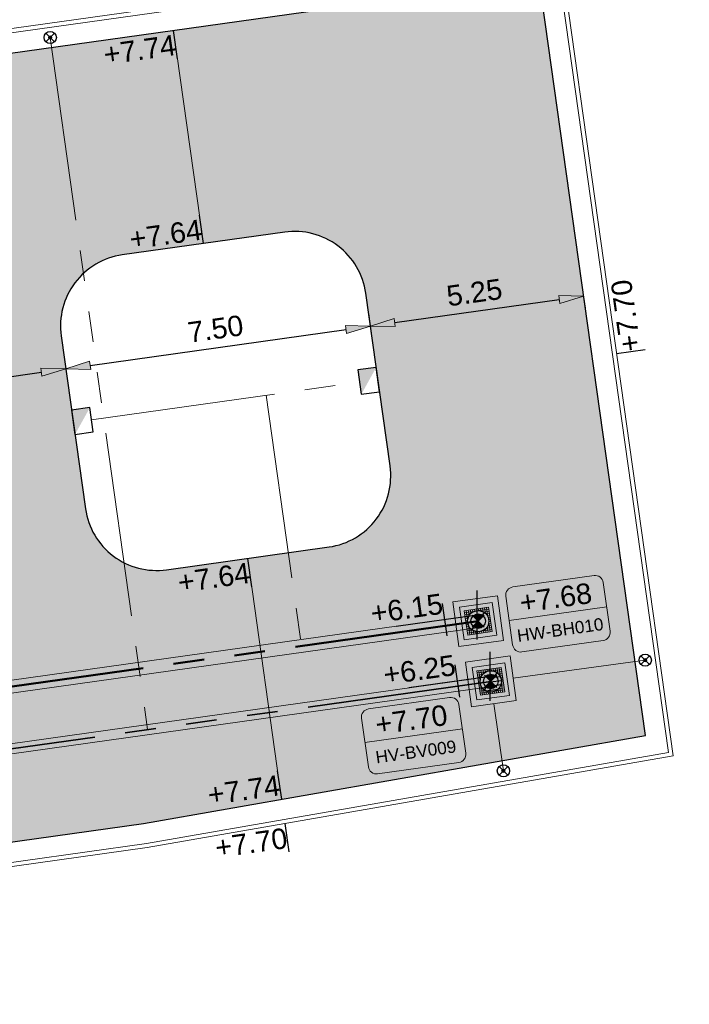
# Model space of a CAD drawing. Extents: x 98477 to 100410, y 398052 to 398969.
# Tile 30 of 256: x 98606 to 98622, y 398150 to 398174. Entities that reach past the tile are written whole.
import ezdxf
from ezdxf.enums import TextEntityAlignment as Align

# ---------------------------------------------------------------- set-up
doc = ezdxf.new("R2010")
doc.units = 0
for name, pattern in [('AL-NUTSTRACE', [17, 5, -3.5, 0, -3.5, 5]), ('RI-DWA', [9.75, 4.5, -0.75, 0.75, -0.75, 0.75, -0.75, 0.75, -0.75]), ('RI-RWA', [8.25, 4.5, -0.75, 0.75, -0.75, 0.75, -0.75])]:
    doc.linetypes.add(name, pattern=pattern)
for name, color, linetype, lineweight in [('N-KO-kantverharding', 2, 'Continuous', 25), ('N-RI-DWA b.o.b.', 24, 'Continuous', 25), ('N-RI-DWA hoofdriool', 24, 'RI-DWA', 35), ('N-RI-DWA hoofdriool buiswand', 24, 'Continuous', 13), ('N-RI-DWA huisaansluitleiding', 24, 'RI-DWA', 18), ('N-RI-DWA ontstoppingstuk', 24, 'Continuous', 25), ('N-RI-DWA put', 1, 'Continuous', 25), ('N-RI-DWA putdeksel', 7, 'Continuous', 18), ('N-RI-DWA putnummer', 24, 'Continuous', 18), ('N-RI-DWA putwand', 7, 'Continuous', 18), ('N-RI-RWA b.o.b.', 162, 'Continuous', 25), ('N-RI-RWA hoofdriool', 162, 'RI-RWA', 50), ('N-RI-RWA hoofdriool buiswand', 162, 'Continuous', 13), ('N-RI-RWA kolkaansluitleiding', 132, 'RI-RWA', 18), ('N-RI-RWA put', 1, 'Continuous', 25), ('N-RI-RWA putdeksel', 7, 'Continuous', 18), ('N-RI-RWA putnummer', 162, 'Continuous', 18), ('N-RI-RWA putwand', 7, 'Continuous', 18), ('N-RI-straatkolk', 7, 'Continuous', 25), ("N-VH-arcering 'MAT' grijs 251", 251, 'Continuous', 18), ('X-AL-hoogtelijn - Niv 1', 1, 'AL-HOOGTELIJN', 18), ('X-AL-maatvoering VERWERKT', 180, 'Continuous', 18), ('X-AL-nutstrace VERWERKT', 252, 'AL-NUTSTRACE', 18), ('X-AL-planthoogte VERWERKT', 180, 'Continuous', 25)]:
    doc.layers.add(name, color=color, linetype=linetype, lineweight=lineweight)
for name, color, linetype, plot in [('X-AL-contourlijnen', 30, 'Continuous', False), ('X-AL-hulplijn', 30, 'Continuous', False), ('X-AL-hulplijn riolering', 30, 'Continuous', False)]:
    doc.layers.add(name, color=color, linetype=linetype, plot=plot)
doc.styles.add('CS Annotative', font='arial.ttf')
doc.styles.get("Standard").update_dxf_attribs({"font": 'txt.shx'})
doc.linetypes.add('AL-HOOGTELIJN', pattern='A,10,-1.5,["H",Standard,S=0.9,R=0,X=-0.3,Y=-0.45],-1.5,30', length=43)
doc.dimstyles.new('CS Annotative', dxfattribs={"dimtxt": 2.5, "dimasz": 3, "dimexe": 0.18, "dimexo": 0.0625, "dimgap": 1, "dimtad": 1, "dimzin": 3, "dimdsep": 46, "dimtxsty": 'CS Annotative', "dimblk": 'CS Dimensionpijl', "dimcen": 0, "dimse1": 1, "dimse2": 1, "dimclrd": 256, "dimclre": 256, "dimadec": 0, "dimazin": 0, "dimtm": 1e-09, "dimtfac": 1, "dimtdec": 0, "dimtofl": 0, "dimtmove": 1, "dimatfit": 1, "dimfxl": 1, "dimtfillclr": 256, "dimtolj": 1, "dimtzin": 3, "dimarcsym": 0})

# ---------------------------------------------------------------- blocks, each defined once
blk = doc.blocks.new('*U50')
h = blk.add_hatch()
h.set_pattern_fill('ANSI31', color=256, scale=0.8, angle=143)
h.set_pattern_definition([(188, (-3e-16, -1e-16), (0.013917, -0.099027), [])])
h.paths.add_polyline_path([(-0.156, -0.208, 0.618819), (0.26, 0, 0.235469), (0.156, 0.208)])
at = {"flags": 128}
blk.add_lwpolyline([(-0.156, -0.208), (0.156, 0.208)], dxfattribs=at)
blk.add_circle((0, 0), 0.26)
at = {"layer": 'N-RI-DWA putdeksel', "flags": 128}
blk.add_lwpolyline([(-0.255, -0.339), (0.339, -0.255), (0.255, 0.339), (-0.339, 0.255)], close=True, dxfattribs=at)
at = {"layer": 'N-RI-DWA putdeksel', "lineweight": 5, "flags": 128}
for points in [[(-0.289, 0.262), (-0.258, 0.036)], [(-0.24, 0.269), (-0.221, 0.137)], [(-0.19, 0.276), (-0.178, 0.189)], [(-0.141, 0.283), (-0.132, 0.224)], [(-0.091, 0.29), (-0.085, 0.246)], [(-0.042, 0.297), (-0.036, 0.257)], [(0.008, 0.304), (0.014, 0.26)], [(0.036, 0.258), (0.262, 0.289)], [(0.057, 0.311), (0.066, 0.252)], [(0.107, 0.318), (0.119, 0.231)], [(0.156, 0.325), (0.175, 0.192)], [(0.206, 0.332), (0.238, 0.106)], [(-0.332, 0.206), (-0.106, 0.238)], [(-0.325, 0.156), (-0.192, 0.175)], [(-0.318, 0.107), (-0.231, 0.119)], [(-0.311, 0.057), (-0.252, 0.066)], [(-0.304, 0.008), (-0.26, 0.014)], [(0.137, 0.221), (0.269, 0.24)], [(0.189, 0.178), (0.276, 0.19)], [(0.224, 0.132), (0.283, 0.141)], [(0.246, 0.085), (0.29, 0.091)], [(0.257, 0.036), (0.297, 0.042)], [(-0.297, -0.042), (-0.257, -0.036)], [(-0.29, -0.091), (-0.246, -0.085)], [(-0.283, -0.141), (-0.224, -0.132)], [(-0.276, -0.19), (-0.189, -0.178)], [(-0.269, -0.24), (-0.137, -0.221)], [(-0.238, -0.106), (-0.206, -0.332)], [(-0.175, -0.192), (-0.156, -0.325)], [(-0.119, -0.231), (-0.107, -0.318)], [(0.106, -0.238), (0.332, -0.206)], [(0.132, -0.224), (0.141, -0.283)], [(0.178, -0.189), (0.19, -0.276)], [(0.192, -0.175), (0.325, -0.156)], [(0.221, -0.137), (0.24, -0.269)], [(0.231, -0.119), (0.318, -0.107)], [(0.252, -0.066), (0.311, -0.057)], [(0.258, -0.036), (0.289, -0.262)], [(0.26, -0.014), (0.304, -0.008)], [(-0.262, -0.289), (-0.036, -0.258)], [(-0.066, -0.252), (-0.057, -0.311)], [(-0.014, -0.26), (-0.008, -0.304)], [(0.036, -0.257), (0.042, -0.297)], [(0.085, -0.246), (0.091, -0.29)]]:
    blk.add_lwpolyline(points, dxfattribs=at)
at = {"layer": 'N-RI-DWA putwand', "flags": 128}
for points in [[(-0.468, -0.621), (0.621, -0.468), (0.468, 0.621), (-0.621, 0.468)], [(-0.34, -0.452), (0.452, -0.34), (0.34, 0.452), (-0.452, 0.34)]]:
    blk.add_lwpolyline(points, close=True, dxfattribs=at)
blk = doc.blocks.new('*U61')
h = blk.add_hatch(color=256)
h.dxf.hatch_style = 1
h.paths.add_polyline_path([(-0.156, -0.208, 0.618819), (0.26, 0, 0.235469), (0.156, 0.208)])
at = {"flags": 128}
blk.add_lwpolyline([(-0.156, -0.208), (0.156, 0.208)], dxfattribs=at)
blk.add_circle((0, 0), 0.26)
at = {"layer": 'N-RI-RWA putdeksel', "flags": 128}
blk.add_lwpolyline([(-0.255, -0.339), (0.339, -0.255), (0.255, 0.339), (-0.339, 0.255)], close=True, dxfattribs=at)
at = {"layer": 'N-RI-RWA putdeksel', "lineweight": 5, "flags": 128}
for points in [[(-0.289, 0.262), (-0.258, 0.036)], [(-0.24, 0.269), (-0.221, 0.137)], [(-0.19, 0.276), (-0.178, 0.189)], [(-0.141, 0.283), (-0.132, 0.224)], [(-0.091, 0.29), (-0.085, 0.246)], [(-0.042, 0.297), (-0.036, 0.257)], [(0.008, 0.304), (0.014, 0.26)], [(0.036, 0.258), (0.262, 0.289)], [(0.057, 0.311), (0.066, 0.252)], [(0.107, 0.318), (0.119, 0.231)], [(0.156, 0.325), (0.175, 0.192)], [(0.206, 0.332), (0.238, 0.106)], [(-0.332, 0.206), (-0.106, 0.238)], [(-0.325, 0.156), (-0.192, 0.175)], [(-0.318, 0.107), (-0.231, 0.119)], [(-0.311, 0.057), (-0.252, 0.066)], [(-0.304, 0.008), (-0.26, 0.014)], [(0.137, 0.221), (0.269, 0.24)], [(0.189, 0.178), (0.276, 0.19)], [(0.224, 0.132), (0.283, 0.141)], [(0.246, 0.085), (0.29, 0.091)], [(0.257, 0.036), (0.297, 0.042)], [(-0.297, -0.042), (-0.257, -0.036)], [(-0.29, -0.091), (-0.246, -0.085)], [(-0.283, -0.141), (-0.224, -0.132)], [(-0.276, -0.19), (-0.189, -0.178)], [(-0.269, -0.24), (-0.137, -0.221)], [(-0.238, -0.106), (-0.206, -0.332)], [(-0.175, -0.192), (-0.156, -0.325)], [(-0.119, -0.231), (-0.107, -0.318)], [(0.106, -0.238), (0.332, -0.206)], [(0.132, -0.224), (0.141, -0.283)], [(0.178, -0.189), (0.19, -0.276)], [(0.192, -0.175), (0.325, -0.156)], [(0.221, -0.137), (0.24, -0.269)], [(0.231, -0.119), (0.318, -0.107)], [(0.252, -0.066), (0.311, -0.057)], [(0.258, -0.036), (0.289, -0.262)], [(0.26, -0.014), (0.304, -0.008)], [(-0.262, -0.289), (-0.036, -0.258)], [(-0.066, -0.252), (-0.057, -0.311)], [(-0.014, -0.26), (-0.008, -0.304)], [(0.036, -0.257), (0.042, -0.297)], [(0.085, -0.246), (0.091, -0.29)]]:
    blk.add_lwpolyline(points, dxfattribs=at)
at = {"layer": 'N-RI-RWA putwand', "flags": 128}
for points in [[(-0.468, -0.621), (0.621, -0.468), (0.468, 0.621), (-0.621, 0.468)], [(-0.34, -0.452), (0.452, -0.34), (0.34, 0.452), (-0.452, 0.34)]]:
    blk.add_lwpolyline(points, close=True, dxfattribs=at)
blk = doc.blocks.new('*U162')
at = {"layer": 'X-AL-hulplijn', "flags": 128}
blk.add_lwpolyline([(0.049, -0.347), (-0.049, 0.347)], dxfattribs=at)
at = {"layer": 'X-AL-planthoogte VERWERKT', "linetype": 'Continuous', "style": 'CS Annotative'}
blk.add_attdef('HOOGTE-LINKS', text='', height=0.5, rotation=8, dxfattribs=at).set_placement((0, 0), align=Align.MIDDLE_RIGHT)
blk = doc.blocks.new('*U165')
at = {"layer": 'X-AL-hulplijn riolering', "flags": 128}
for points in [[(0, -3), (0, 3)], [(-3.68, -2.54), (-4.24, 1.42)], [(0, 0), (-9.9, -1.39)]]:
    blk.add_lwpolyline(points, dxfattribs=at)
at = {"layer": 'N-RI-RWA b.o.b.', "linetype": 'Continuous', "style": 'CS Annotative'}
blk.add_attdef('B.o.b.links', text='', height=0.5, rotation=8, dxfattribs=at).set_placement((-0.85, 0.28), align=Align.MIDDLE_RIGHT)
blk = doc.blocks.new('*U169')
at = {"layer": 'X-AL-hulplijn riolering', "flags": 128}
for points in [[(0, -3), (0, 3)], [(-3.68, -2.54), (-4.24, 1.42)], [(0, 0), (-9.9, -1.39)]]:
    blk.add_lwpolyline(points, dxfattribs=at)
at = {"layer": 'N-RI-DWA b.o.b.', "linetype": 'Continuous', "style": 'CS Annotative'}
blk.add_attdef('B.o.b.links', text='', height=0.5, rotation=8, dxfattribs=at).set_placement((-0.85, 0.28), align=Align.MIDDLE_RIGHT)
blk = doc.blocks.new('*U588')
at = {"layer": 'X-AL-hulplijn riolering'}
for points in [[(-0.63, 0.63), (0, 0), (0.63, 0.63, 0.414214)], [(0, 0), (-0.63, -0.63, 0.414214), (0.63, -0.63)]]:
    blk.add_hatch(color=256, dxfattribs=at).paths.add_polyline_path(points)
at = {"lineweight": 9}
blk.add_line((-15.35, -7.46), (-3.47, -5.79), dxfattribs=at)
blk.add_lwpolyline([(-13.81, -11.28), (-3.9, -9.89, 0.414214), (-3.05, -8.76), (-3.89, -2.82, 0.414214), (-5.02, -1.96), (-14.92, -3.36, 0.414214), (-15.77, -4.49), (-14.93, -10.43, 0.414214)], format="xyb", close=True)
at = {"layer": 'X-AL-hulplijn riolering'}
for points in [[(0.75, -0.75), (-0.75, 0.75)], [(0.75, 0.75), (-0.75, -0.75)]]:
    blk.add_lwpolyline(points, dxfattribs=at)
blk.add_circle((0, 0), 0.887, dxfattribs=at)
at = {"style": 'CS Annotative'}
for tag, height, p in [('HOOGTE', 2.5, (-9.69, -4.66)), ('NR', 1.5, (-9.14, -8.58))]:
    blk.add_attdef(tag, text='', height=height, rotation=8, dxfattribs=at).set_placement(p, align=Align.MIDDLE_CENTER)
blk = doc.blocks.new('*U589')
at = {"layer": 'X-AL-hulplijn riolering'}
for points in [[(-0.63, 0.63), (0, 0), (0.63, 0.63, 0.414214)], [(0, 0), (-0.63, -0.63, 0.414214), (0.63, -0.63)]]:
    blk.add_hatch(color=256, dxfattribs=at).paths.add_polyline_path(points)
at = {"lineweight": 9}
blk.add_line((3.79, 0.07), (15.67, 1.74), dxfattribs=at)
blk.add_lwpolyline([(5.33, -3.76), (15.24, -2.36, 0.414214), (16.09, -1.23), (15.25, 4.71, 0.414214), (14.12, 5.56), (4.22, 4.17, 0.414214), (3.37, 3.04), (4.2, -2.9, 0.414214)], format="xyb", close=True)
at = {"layer": 'X-AL-hulplijn riolering'}
for points in [[(0.75, -0.75), (-0.75, 0.75)], [(0.75, 0.75), (-0.75, -0.75)]]:
    blk.add_lwpolyline(points, dxfattribs=at)
blk.add_circle((0, 0), 0.887, dxfattribs=at)
at = {"style": 'CS Annotative'}
for tag, height, p in [('HOOGTE', 2.5, (9.45, 2.86)), ('NR', 1.5, (10, -1.06))]:
    blk.add_attdef(tag, text='', height=height, rotation=8, dxfattribs=at).set_placement(p, align=Align.MIDDLE_CENTER)
blk = doc.blocks.new('*U107')
at = {"layer": 'X-AL-hulplijn', "flags": 128}
blk.add_lwpolyline([(-0.347, -0.049), (0.347, 0.049)], dxfattribs=at)
at = {"layer": 'X-AL-planthoogte VERWERKT', "linetype": 'Continuous', "style": 'CS Annotative'}
blk.add_attdef('HOOGTE-RECHTS', text='', height=0.5, rotation=98, dxfattribs=at).set_placement((0, 0), align=Align.MIDDLE_LEFT)
blk = doc.blocks.new('CS Ontstoppingsstuk')
h = blk.add_hatch(color=256)
edge = h.paths.add_edge_path()
edge.add_arc((0, 0), 0.213, 358.5516, 718.5516)
at = {"lineweight": 18, "flags": 128}
for points in [[(-0.53, -0.53), (0.53, 0.53)], [(0.53, -0.53), (-0.53, 0.53)]]:
    blk.add_lwpolyline(points, dxfattribs=at)
blk.add_circle((0, 0), 0.75)
at = {"lineweight": 18}
blk.add_circle((0, 0), 0.213, dxfattribs=at)
blk = doc.blocks.new('*U757')
blk.add_lwpolyline([(-1.32, 1.33), (-0.91, -1.64), (1.32, -1.33), (0.91, 1.64)], close=True)
blk.add_solid([(-1.32, 1.33), (0.91, 1.64), (-1.32, 1.33), (-0.91, -1.64)])
blk = doc.blocks.new('CS Dimensionpijl')
h = blk.add_hatch(color=256)
h.dxf.hatch_style = 1
h.paths.add_polyline_path([(-1, -0.1667), (0, 0), (-1, 0.1667)])
at = {"flags": 128}
blk.add_lwpolyline([(0, 0.5), (0, -0.5)], dxfattribs=at)
blk.add_lwpolyline([(-1, -0.1667), (0, 0), (-1, 0.1667)], close=True, dxfattribs=at)
blk = doc.blocks.new('*D1102')
at = {"layer": 'X-AL-maatvoering VERWERKT', "linetype": 'Continuous', "lineweight": -2, "transparency": 16777216}
blk.add_line((98602.57, 398164.506), (98606.58, 398165.069), dxfattribs=at)
at = {"layer": 'X-AL-maatvoering VERWERKT', "lineweight": -2, "transparency": 16777216, "xscale": 0.6000000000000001, "yscale": 0.6000000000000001, "zscale": 0.6000000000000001}
for p, rotation in [((98607.174, 398165.153), 7.999999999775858), ((98601.975, 398164.422), 187.9999999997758)]:
    blk.add_blockref('CS Dimensionpijl', p, dxfattribs=dict(at, rotation=rotation))
at = {"layer": 'X-AL-maatvoering VERWERKT', "color": 0, "transparency": 16777216, "insert": (98604.512, 398165.238), "char_height": 0.5, "attachment_point": 5, "rotation": 8, "style": 'CS Annotative'}
blk.add_mtext('\\A1;5.25', dxfattribs=at)
blk = doc.blocks.new('*D1103')
at = {"layer": 'X-AL-maatvoering VERWERKT', "linetype": 'Continuous', "lineweight": -2, "transparency": 16777216}
blk.add_line((98607.769, 398165.236), (98614.007, 398166.113), dxfattribs=at)
at = {"layer": 'X-AL-maatvoering VERWERKT', "lineweight": -2, "transparency": 16777216, "xscale": 0.6000000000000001, "yscale": 0.6000000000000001, "zscale": 0.6000000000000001}
for p, rotation in [((98614.601, 398166.197), 7.999999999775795), ((98607.174, 398165.153), 187.9999999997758)]:
    blk.add_blockref('CS Dimensionpijl', p, dxfattribs=dict(at, rotation=rotation))
at = {"layer": 'X-AL-maatvoering VERWERKT', "color": 0, "transparency": 16777216, "insert": (98610.825, 398166.126), "char_height": 0.5, "attachment_point": 5, "rotation": 8, "style": 'CS Annotative'}
blk.add_mtext('\\A1;7.50', dxfattribs=at)
blk = doc.blocks.new('*D1104')
at = {"layer": 'X-AL-maatvoering VERWERKT', "linetype": 'Continuous', "lineweight": -2, "transparency": 16777216}
blk.add_line((98615.196, 398166.28), (98619.206, 398166.844), dxfattribs=at)
at = {"layer": 'X-AL-maatvoering VERWERKT', "lineweight": -2, "transparency": 16777216, "xscale": 0.6000000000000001, "yscale": 0.6000000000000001, "zscale": 0.6000000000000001}
for p, rotation in [((98619.8, 398166.927), 7.999999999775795), ((98614.601, 398166.197), 187.9999999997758)]:
    blk.add_blockref('CS Dimensionpijl', p, dxfattribs=dict(at, rotation=rotation))
at = {"layer": 'X-AL-maatvoering VERWERKT', "color": 0, "transparency": 16777216, "insert": (98617.137, 398167.013), "char_height": 0.5, "attachment_point": 5, "rotation": 8, "style": 'CS Annotative'}
blk.add_mtext('\\A1;5.25', dxfattribs=at)

msp = doc.modelspace()

# ---------------------------------------------------------------- hatches: boundary and pattern name
at = {"layer": "N-VH-arcering 'MAT' grijs 251"}
h = msp.add_hatch(color=256, dxfattribs=at)
h.dxf.hatch_style = 1
edge = h.paths.add_edge_path()
edge.add_line((98801.71, 398275.503), (98759.079, 398269.511))
edge.add_arc((98758.557, 398273.225), 3.75, 188, 278, ccw=False)
edge.add_line((98754.843, 398272.703), (98754.732, 398273.495))
edge.add_arc((98759.436, 398274.156), 4.75, 98, 188, ccw=False)
edge.add_line((98758.775, 398278.86), (98802.644, 398285.025))
edge.add_arc((98800.8, 398298.146), 13.25, 278, 315.3696)
edge.add_arc((98814.321, 398284.798), 5.75, 98, 135.3696, ccw=False)
edge.add_line((98813.521, 398290.492), (98817.945, 398291.114))
edge.add_arc((98818.745, 398285.42), 5.75, 8, 98, ccw=False)
edge.add_line((98824.439, 398286.22), (98832.122, 398231.557))
edge.add_arc((98824.447, 398230.479), 7.75, -36.9034, 8, ccw=False)
edge.add_line((98830.645, 398225.825), (98822.025, 398214.347))
edge.add_arc((98828.622, 398209.393), 8.25, 143.0966, 188)
edge.add_line((98820.453, 398208.245), (98820.952, 398204.691))
edge.add_line((98820.952, 398204.691), (98824.988, 398175.974))
edge.add_line((98824.988, 398175.974), (98826.345, 398166.319))
edge.add_arc((98829.563, 398166.771), 3.25, 188, 278)
edge.add_line((98830.016, 398163.553), (98845.496, 398165.728))
edge.add_line((98845.496, 398165.728), (98850.051, 398166.368))
edge.add_line((98850.051, 398166.368), (98871.26, 398169.349))
edge.add_line((98871.26, 398169.349), (98879.777, 398170.546))
edge.add_line((98879.777, 398170.546), (98895.918, 398172.814))
edge.add_line((98895.918, 398172.814), (98895.013, 398179.251))
edge.add_line((98895.013, 398179.251), (98835.845, 398170.936))
edge.add_arc((98835.184, 398175.639), 4.75, 188, 278, ccw=False)
edge.add_line((98830.48, 398174.978), (98825.977, 398207.018))
edge.add_arc((98833.652, 398208.097), 7.75, 143.0966, 188, ccw=False)
edge.add_line((98827.454, 398212.751), (98836.074, 398224.229))
edge.add_arc((98829.477, 398229.183), 8.25, 323.0966, 368)
edge.add_line((98837.646, 398230.331), (98837.342, 398232.493))
edge.add_line((98837.342, 398232.493), (98837.342, 398232.493))
edge.add_line((98837.342, 398232.493), (98829.688, 398286.958))
edge.add_arc((98835.382, 398287.758), 5.75, 98, 188, ccw=False)
edge.add_line((98834.582, 398293.452), (98882.505, 398300.187))
edge.add_arc((98883.618, 398292.265), 8, 11.632, 98, ccw=False)
edge.add_line((98891.454, 398293.878), (98891, 398296.086))
edge.add_line((98891, 398296.086), (98889.023, 398305.688))
edge.add_line((98889.023, 398305.688), (98888.557, 398307.974))
edge.add_line((98888.557, 398307.974), (98887.385, 398314.76))
edge.add_arc((98879.502, 398313.398), 8, -82, 9.8011, ccw=False)
edge.add_line((98880.615, 398305.476), (98872.945, 398304.398))
edge.add_arc((98872.423, 398308.111), 3.75, 189.4265, 278, ccw=False)
edge.add_arc((92946.735, 397324.304), 6003.05, 9.426501, 10.6116601)
edge.add_line((98847.121, 398429.774), (98842.313, 398429.098))
edge.add_arc((92946.735, 397324.304), 5998.2, 9.4285467, 10.6137733, ccw=False)
edge.add_arc((98860.089, 398306.469), 3.84, -81.4341, 6.6574, ccw=False)
edge.add_line((98860.661, 398302.671), (98847.185, 398300.777))
edge.add_line((98847.185, 398300.777), (98842.63, 398300.137))
edge.add_line((98842.63, 398300.137), (98820.151, 398296.978))
edge.add_arc((98819.35, 398302.672), 5.75, 188, 278, ccw=False)
edge.add_line((98813.656, 398301.872), (98812.306, 398311.477))
edge.add_line((98812.306, 398311.477), (98811.109, 398319.994))
edge.add_line((98811.109, 398319.994), (98809.244, 398333.263))
edge.add_line((98809.244, 398333.263), (98808.674, 398337.323))
edge.add_line((98808.674, 398337.323), (98807.714, 398344.156))
edge.add_line((98807.714, 398344.156), (98807.707, 398344.206))
edge.add_line((98807.707, 398344.206), (98811.668, 398344.762))
edge.add_line((98811.668, 398344.762), (98829.492, 398347.268))
edge.add_line((98829.492, 398347.268), (98831.968, 398347.616))
edge.add_line((98831.968, 398347.616), (98831.064, 398354.052))
edge.add_line((98831.064, 398354.052), (98828.588, 398353.704))
edge.add_line((98828.588, 398353.704), (98810.763, 398351.199))
edge.add_line((98810.763, 398351.199), (98806.802, 398350.643))
edge.add_line((98806.802, 398350.643), (98806.795, 398350.692))
edge.add_line((98806.795, 398350.692), (98805.146, 398362.424))
edge.add_line((98805.146, 398362.424), (98805.048, 398363.12))
edge.add_line((98805.048, 398363.12), (98803.991, 398370.646))
edge.add_line((98803.991, 398370.646), (98802.488, 398381.341))
edge.add_line((98802.488, 398381.341), (98801.43, 398388.867))
edge.add_line((98801.43, 398388.867), (98799.927, 398399.562))
edge.add_line((98799.927, 398399.562), (98798.869, 398407.088))
edge.add_line((98798.869, 398407.088), (98797.366, 398417.783))
edge.add_line((98797.366, 398417.783), (98796.795, 398421.843))
edge.add_line((98796.795, 398421.843), (98795.884, 398428.329))
edge.add_line((98795.884, 398428.329), (98795.877, 398428.379))
edge.add_line((98795.877, 398428.379), (98799.838, 398428.935))
edge.add_line((98799.838, 398428.935), (98817.663, 398431.44))
edge.add_line((98817.663, 398431.44), (98820.138, 398431.788))
edge.add_line((98820.138, 398431.788), (98819.234, 398438.225))
edge.add_line((98819.234, 398438.225), (98816.758, 398437.877))
edge.add_line((98816.758, 398437.877), (98798.933, 398435.372))
edge.add_line((98798.933, 398435.372), (98794.972, 398434.815))
edge.add_line((98794.972, 398434.815), (98794.965, 398434.865))
edge.add_line((98794.965, 398434.865), (98793.379, 398446.154))
edge.add_line((98793.379, 398446.154), (98792.739, 398450.709))
edge.add_line((98792.739, 398450.709), (98789.338, 398474.904))
edge.add_line((98789.338, 398474.904), (98783.892, 398474.138))
edge.add_line((98783.892, 398474.138), (98786.763, 398453.707))
edge.add_arc((98782.059, 398453.046), 4.75, -82, 8, ccw=False)
edge.add_line((98782.72, 398448.342), (98773.115, 398446.992))
edge.add_line((98773.115, 398446.992), (98764.599, 398445.795))
edge.add_line((98764.599, 398445.795), (98743.407, 398442.817))
edge.add_line((98743.407, 398442.817), (98734.891, 398441.62))
edge.add_line((98734.891, 398441.62), (98611.8, 398424.321))
edge.add_line((98611.8, 398424.321), (98607.657, 398453.801))
edge.add_arc((98611.637, 398454.122), 3.993, 101.3918, 184.6082, ccw=False)
edge.add_line((98610.849, 398458.036), (98611.839, 398458.175))
edge.add_line((98611.839, 398458.175), (98639.566, 398462.072))
edge.add_line((98639.566, 398462.072), (98641.547, 398462.351))
edge.add_line((98641.547, 398462.351), (98659.372, 398464.856))
edge.add_line((98659.372, 398464.856), (98661.847, 398465.204))
edge.add_line((98661.847, 398465.204), (98660.943, 398471.64))
edge.add_line((98660.943, 398471.64), (98649.901, 398470.089))
edge.add_line((98649.901, 398470.089), (98624.649, 398466.54))
edge.add_line((98624.649, 398466.54), (98622.669, 398466.261))
edge.add_line((98622.669, 398466.261), (98604.844, 398463.756))
edge.add_line((98604.844, 398463.756), (98602.864, 398463.478))
edge.add_line((98602.864, 398463.478), (98594.941, 398462.365))
edge.add_line((98594.941, 398462.365), (98576.275, 398459.741))
edge.add_line((98576.275, 398459.741), (98577.18, 398453.304))
edge.add_line((98577.18, 398453.304), (98578.17, 398453.444))
edge.add_line((98578.17, 398453.444), (98598.471, 398456.294))
edge.add_arc((98598.792, 398452.314), 3.993, 11.4249, 94.6095, ccw=False)
edge.add_line((98602.706, 398453.105), (98606.849, 398423.625))
edge.add_line((98606.849, 398423.625), (98548.819, 398415.469))
edge.add_arc((98548.158, 398420.173), 4.75, 188, 278, ccw=False)
edge.add_line((98543.454, 398419.512), (98539.768, 398445.74))
edge.add_line((98539.768, 398445.74), (98538.976, 398445.629))
edge.add_line((98538.976, 398445.629), (98538.732, 398447.362))
edge.add_line((98538.732, 398447.362), (98534.771, 398446.805))
edge.add_line((98534.771, 398446.805), (98536.53, 398434.292))
edge.add_line((98536.53, 398434.292), (98537.17, 398429.737))
edge.add_line((98537.17, 398429.737), (98538.395, 398421.022))
edge.add_line((98538.395, 398421.022), (98539.035, 398416.467))
edge.add_line((98539.035, 398416.467), (98541.025, 398402.306))
edge.add_line((98541.025, 398402.306), (98541.665, 398397.751))
edge.add_line((98541.665, 398397.751), (98543.656, 398383.59))
edge.add_line((98543.656, 398383.59), (98544.296, 398379.035))
edge.add_line((98544.296, 398379.035), (98545.604, 398369.727))
edge.add_arc((98543.871, 398369.483), 1.75, -82, 8, ccw=False)
edge.add_line((98544.115, 398367.75), (98522.477, 398364.709))
edge.add_line((98522.477, 398364.709), (98523.215, 398359.461))
edge.add_line((98523.215, 398359.461), (98545.05, 398362.529))
edge.add_line((98545.05, 398362.529), (98549.605, 398363.17))
edge.add_line((98549.605, 398363.17), (98564.162, 398365.215))
edge.add_arc((98564.824, 398360.512), 4.75, 8, 98, ccw=False)
edge.add_line((98569.527, 398361.173), (98576.5, 398311.56))
edge.add_arc((98571.796, 398310.899), 4.75, -82, 8, ccw=False)
edge.add_line((98572.457, 398306.195), (98563.842, 398304.985))
edge.add_line((98563.842, 398304.985), (98559.287, 398304.344))
edge.add_line((98559.287, 398304.344), (98541.016, 398301.777))
edge.add_line((98541.016, 398301.777), (98541.754, 398296.528))
edge.add_line((98541.754, 398296.528), (98553.885, 398298.233))
edge.add_arc((98554.128, 398296.5), 1.75, 8, 98, ccw=False)
edge.add_line((98555.861, 398296.744), (98557.35, 398286.148))
edge.add_line((98557.35, 398286.148), (98557.99, 398281.593))
edge.add_line((98557.99, 398281.593), (98560.134, 398266.343))
edge.add_line((98560.134, 398266.343), (98560.774, 398261.787))
edge.add_line((98560.774, 398261.787), (98562.917, 398246.537))
edge.add_line((98562.917, 398246.537), (98563.557, 398241.982))
edge.add_line((98563.557, 398241.982), (98565.701, 398226.732))
edge.add_line((98565.701, 398226.732), (98566.341, 398222.177))
edge.add_line((98566.341, 398222.177), (98567.566, 398213.462))
edge.add_line((98567.566, 398213.462), (98568.206, 398208.907))
edge.add_line((98568.206, 398208.907), (98576.531, 398149.669))
edge.add_line((98576.531, 398149.669), (98576.556, 398149.491))
edge.add_line((98576.556, 398149.491), (98535.46, 398143.715))
edge.add_line((98535.46, 398143.715), (98536.347, 398137.407))
edge.add_line((98536.347, 398137.407), (98537.337, 398137.546))
edge.add_line((98537.337, 398137.546), (98577.443, 398143.183))
edge.add_line((98577.443, 398143.183), (98578.765, 398133.775))
edge.add_line((98578.765, 398133.775), (98538.659, 398128.139))
edge.add_line((98538.659, 398128.139), (98537.669, 398128))
edge.add_line((98537.669, 398128), (98538.573, 398121.563))
edge.add_line((98538.573, 398121.563), (98579.669, 398127.339))
edge.add_line((98579.669, 398127.339), (98579.676, 398127.289))
edge.add_line((98579.676, 398127.289), (98580.766, 398119.535))
edge.add_line((98580.766, 398119.535), (98582.575, 398106.662))
edge.add_line((98582.575, 398106.662), (98583.062, 398103.196))
edge.add_line((98583.062, 398103.196), (98584.872, 398090.322))
edge.add_line((98584.872, 398090.322), (98585.359, 398086.856))
edge.add_line((98585.359, 398086.856), (98587.168, 398073.983))
edge.add_line((98587.168, 398073.983), (98588.149, 398067.001))
edge.add_arc((98585.921, 398066.688), 2.25, -71.0527, 8, ccw=False)
edge.add_line((98586.652, 398064.56), (98587.088, 398064.71))
edge.add_line((98587.088, 398064.71), (98595.765, 398067.689))
edge.add_line((98595.765, 398067.689), (98596.093, 398067.801))
edge.add_arc((98595.362, 398069.929), 2.25, 188, 288.9473, ccw=False)
edge.add_line((98593.134, 398069.616), (98582.466, 398145.525))
edge.add_arc((98587.169, 398146.186), 4.75, 98, 188, ccw=False)
edge.add_line((98586.508, 398150.89), (98609.067, 398154.06))
edge.add_line((98609.067, 398154.06), (98621.308, 398156.2))
edge.add_line((98621.308, 398156.2), (98618.713, 398174.661))
edge.add_line((98618.713, 398174.661), (98600.889, 398172.156))
edge.add_line((98600.889, 398172.156), (98602.706, 398159.225))
edge.add_line((98602.706, 398159.225), (98585.673, 398156.831))
edge.add_arc((98585.086, 398161.633), 4.838, 189.0296, 276.9704, ccw=False)
edge.add_line((98580.308, 398160.874), (98573.635, 398208.357))
edge.add_line((98573.635, 398208.357), (98572.717, 398214.893))
edge.add_line((98572.717, 398214.893), (98570.017, 398234.104))
edge.add_line((98570.017, 398234.104), (98569.098, 398240.64))
edge.add_line((98569.098, 398240.64), (98568.632, 398243.957))
edge.add_line((98568.632, 398243.957), (98568.166, 398247.275))
edge.add_arc((98572.869, 398247.936), 4.75, 98, 188, ccw=False)
edge.add_line((98572.208, 398252.64), (98597.856, 398256.244))
edge.add_line((98597.856, 398256.244), (98604.392, 398257.163))
edge.add_line((98604.392, 398257.163), (98619.642, 398259.306))
edge.add_line((98619.642, 398259.306), (98626.178, 398260.225))
edge.add_line((98626.178, 398260.225), (98639.447, 398262.089))
edge.add_line((98639.447, 398262.089), (98639.497, 398262.096))
edge.add_line((98639.497, 398262.096), (98640.054, 398258.135))
edge.add_line((98640.054, 398258.135), (98641.863, 398245.262))
edge.add_line((98641.863, 398245.262), (98642.141, 398243.281))
edge.add_line((98642.141, 398243.281), (98643.255, 398235.359))
edge.add_line((98643.255, 398235.359), (98644.577, 398225.952))
edge.add_line((98644.577, 398225.952), (98646.038, 398215.554))
edge.add_line((98646.038, 398215.554), (98646.386, 398213.078))
edge.add_line((98646.386, 398213.078), (98652.823, 398213.983))
edge.add_line((98652.823, 398213.983), (98652.475, 398216.458))
edge.add_line((98652.475, 398216.458), (98651.709, 398221.905))
edge.add_line((98651.709, 398221.905), (98651.431, 398223.885))
edge.add_line((98651.431, 398223.885), (98649.622, 398236.759))
edge.add_line((98649.622, 398236.759), (98649.343, 398238.739))
edge.add_line((98649.343, 398238.739), (98646.49, 398259.04))
edge.add_line((98646.49, 398259.04), (98645.934, 398263.001))
edge.add_line((98645.934, 398263.001), (98645.983, 398263.008))
edge.add_line((98645.983, 398263.008), (98654.398, 398264.191))
edge.add_line((98654.398, 398264.191), (98722.625, 398273.779))
edge.add_line((98722.625, 398273.779), (98731.142, 398274.976))
edge.add_line((98731.142, 398274.976), (98743.97, 398276.779))
edge.add_arc((98744.557, 398271.977), 4.838, 9.0296, 96.9704, ccw=False)
edge.add_line((98749.335, 398272.737), (98750.727, 398262.834))
edge.add_line((98750.727, 398262.834), (98752.41, 398263.07))
edge.add_line((98752.41, 398263.07), (98756.966, 398263.711))
edge.add_line((98756.966, 398263.711), (98772.216, 398265.854))
edge.add_line((98772.216, 398265.854), (98776.771, 398266.494))
edge.add_line((98776.771, 398266.494), (98795.982, 398269.194))
edge.add_line((98795.982, 398269.194), (98800.537, 398269.834))
edge.add_line((98800.537, 398269.834), (98802.468, 398270.106))
edge.add_line((98802.468, 398270.106), (98801.71, 398275.503))
edge = h.paths.add_edge_path(flags=16)
edge.add_line((98744.062, 398333.464), (98751.984, 398334.577))
edge.add_line((98751.984, 398334.577), (98753.966, 398334.856))
edge.add_line((98753.966, 398334.856), (98764.363, 398336.317))
edge.add_line((98764.363, 398336.317), (98764.363, 398336.317))
edge.add_line((98764.363, 398336.317), (98766.343, 398336.595))
edge.add_line((98766.343, 398336.595), (98774.265, 398337.708))
edge.add_line((98774.265, 398337.708), (98774.247, 398337.837))
edge.add_line((98774.247, 398337.837), (98802.49, 398341.806))
edge.add_line((98802.49, 398341.806), (98803.019, 398338.043))
edge.add_line((98803.019, 398338.043), (98808.474, 398299.225))
edge.add_arc((98800.8, 398298.146), 7.75, -82, 8, ccw=False)
edge.add_line((98801.878, 398290.472), (98771.967, 398286.268))
edge.add_line((98771.967, 398286.268), (98767.412, 398285.628))
edge.add_line((98767.412, 398285.628), (98755.133, 398283.902))
edge.add_line((98755.133, 398283.902), (98746.617, 398282.705))
edge.add_line((98746.617, 398282.705), (98730.376, 398280.423))
edge.add_line((98730.376, 398280.423), (98721.86, 398279.226))
edge.add_line((98721.86, 398279.226), (98654.328, 398269.735))
edge.add_arc((98653.667, 398274.439), 4.75, 188, 278, ccw=False)
edge.add_line((98648.963, 398273.778), (98644.134, 398308.14))
edge.add_line((98644.134, 398308.14), (98642.937, 398316.656))
edge.add_line((98642.937, 398316.656), (98640.3, 398335.422))
edge.add_line((98640.3, 398335.422), (98638.121, 398335.116))
edge.add_line((98638.121, 398335.116), (98637.23, 398334.99))
edge.add_line((98637.23, 398334.99), (98635.051, 398334.684))
edge.add_line((98635.051, 398334.684), (98635.74, 398329.782))
edge.add_line((98635.74, 398329.782), (98636.937, 398321.266))
edge.add_line((98636.937, 398321.266), (98638.385, 398310.967))
edge.add_line((98638.385, 398310.967), (98639.025, 398306.412))
edge.add_line((98639.025, 398306.412), (98641.168, 398291.162))
edge.add_line((98641.168, 398291.162), (98642.365, 398282.646))
edge.add_line((98642.365, 398282.646), (98643.715, 398273.04))
edge.add_arc((98639.011, 398272.379), 4.75, -82, 8, ccw=False)
edge.add_line((98639.672, 398267.675), (98619.322, 398264.815))
edge.add_line((98619.322, 398264.815), (98614.272, 398264.105))
edge.add_line((98614.272, 398264.105), (98593.922, 398261.245))
edge.add_arc((98593.261, 398265.949), 4.75, 188, 278, ccw=False)
edge.add_line((98588.557, 398265.288), (98581.779, 398313.514))
edge.add_line((98581.779, 398313.514), (98580.582, 398322.03))
edge.add_line((98580.582, 398322.03), (98575.231, 398360.106))
edge.add_line((98575.231, 398360.106), (98574.591, 398364.661))
edge.add_line((98574.591, 398364.661), (98572.663, 398378.377))
edge.add_line((98572.663, 398378.377), (98571.188, 398388.873))
edge.add_line((98571.188, 398388.873), (98568.516, 398407.887))
edge.add_arc((98573.22, 398408.548), 4.75, 98, 188, ccw=False)
edge.add_line((98572.559, 398413.251), (98607.119, 398418.109))
edge.add_line((98607.119, 398418.109), (98607.614, 398418.178))
edge.add_line((98607.614, 398418.178), (98611.584, 398389.936))
edge.add_line((98611.584, 398389.936), (98611.455, 398389.918))
edge.add_line((98611.455, 398389.918), (98613.264, 398377.044))
edge.add_line((98613.264, 398377.044), (98613.334, 398376.549))
edge.add_line((98613.334, 398376.549), (98626.207, 398378.358))
edge.add_line((98626.207, 398378.358), (98628.188, 398378.637))
edge.add_line((98628.188, 398378.637), (98636.11, 398379.75))
edge.add_line((98636.11, 398379.75), (98648.369, 398381.473))
edge.add_line((98648.369, 398381.473), (98647.465, 398387.91))
edge.add_line((98647.465, 398387.91), (98634.591, 398386.1))
edge.add_line((98634.591, 398386.1), (98632.492, 398385.805))
edge.add_line((98632.492, 398385.805), (98619.737, 398384.013))
edge.add_line((98619.737, 398384.013), (98617.509, 398383.7))
edge.add_line((98617.509, 398383.7), (98612.566, 398418.874))
edge.add_line((98612.566, 398418.874), (98613.061, 398418.944))
edge.add_line((98613.061, 398418.944), (98667.575, 398426.605))
edge.add_line((98667.575, 398426.605), (98722.089, 398434.267))
edge.add_line((98722.089, 398434.267), (98726.149, 398434.837))
edge.add_line((98726.149, 398434.837), (98759.422, 398439.513))
edge.add_line((98759.422, 398439.513), (98763.483, 398440.084))
edge.add_line((98763.483, 398440.084), (98783.486, 398442.895))
edge.add_arc((98784.147, 398438.192), 4.75, 8, 98, ccw=False)
edge.add_line((98788.851, 398438.853), (98795.615, 398390.726))
edge.add_arc((98790.911, 398390.065), 4.75, -82, 8, ccw=False)
edge.add_line((98791.572, 398385.361), (98787.363, 398384.769))
edge.add_line((98787.363, 398384.769), (98774.49, 398382.96))
edge.add_line((98774.49, 398382.96), (98766.122, 398381.784))
edge.add_line((98766.122, 398381.784), (98766.072, 398381.777))
edge.add_line((98766.072, 398381.777), (98764.945, 398389.798))
edge.add_line((98764.945, 398389.798), (98762.092, 398410.099))
edge.add_line((98762.092, 398410.099), (98761.953, 398411.089))
edge.add_line((98761.953, 398411.089), (98755.516, 398410.184))
edge.add_line((98755.516, 398410.184), (98755.655, 398409.194))
edge.add_line((98755.655, 398409.194), (98758.508, 398388.894))
edge.add_line((98758.508, 398388.894), (98759.636, 398380.872))
edge.add_line((98759.636, 398380.872), (98759.586, 398380.865))
edge.add_line((98759.586, 398380.865), (98748.792, 398379.348))
edge.add_line((98748.792, 398379.348), (98744.237, 398378.708))
edge.add_line((98744.237, 398378.708), (98741.316, 398378.298))
edge.add_line((98741.316, 398378.298), (98735.869, 398377.532))
edge.add_line((98735.869, 398377.532), (98732.948, 398377.122))
edge.add_line((98732.948, 398377.122), (98728.393, 398376.482))
edge.add_line((98728.393, 398376.482), (98718.319, 398375.066))
edge.add_arc((98720.442, 398359.964), 15.25, 98, 128)
edge.add_line((98711.053, 398371.981), (98707.249, 398369.01))
edge.add_line((98707.249, 398369.01), (98710.512, 398364.833))
edge.add_line((98710.512, 398364.833), (98713.62, 398367.262))
edge.add_arc((98721.254, 398357.324), 12.531, 99.3779, 127.5301, ccw=False)
edge.add_line((98719.212, 398369.688), (98728.557, 398371.001))
edge.add_line((98728.557, 398371.001), (98733.112, 398371.641))
edge.add_line((98733.112, 398371.641), (98743.906, 398373.158))
edge.add_line((98743.906, 398373.158), (98752.423, 398374.355))
edge.add_line((98752.423, 398374.355), (98763.216, 398375.872))
edge.add_line((98763.216, 398375.872), (98767.772, 398376.512))
edge.add_line((98767.772, 398376.512), (98793.321, 398380.103))
edge.add_arc((98793.768, 398376.291), 3.838, 9.3042, 96.6958, ccw=False)
edge.add_line((98797.556, 398376.911), (98799.602, 398362.354))
edge.add_line((98799.602, 398362.354), (98801.641, 398347.847))
edge.add_line((98801.641, 398347.847), (98801.71, 398347.352))
edge.add_line((98801.71, 398347.352), (98773.468, 398343.383))
edge.add_line((98773.468, 398343.383), (98773.361, 398344.145))
edge.add_line((98773.361, 398344.145), (98770.885, 398343.797))
edge.add_line((98770.885, 398343.797), (98758.012, 398341.988))
edge.add_line((98758.012, 398341.988), (98756.031, 398341.71))
edge.add_line((98756.031, 398341.71), (98743.158, 398339.9))
edge.add_line((98743.158, 398339.9), (98743.158, 398339.9))
edge.add_line((98743.158, 398339.9), (98742.167, 398339.761))
edge.add_line((98742.167, 398339.761), (98743.072, 398333.324))
edge.add_line((98743.072, 398333.324), (98744.062, 398333.464))
edge = h.paths.add_edge_path(flags=16)
edge.add_line((98545.99, 398402.903), (98545.74, 398404.686))
edge.add_arc((98550.444, 398405.347), 4.75, 98, 188, ccw=False)
edge.add_line((98549.783, 398410.05), (98557.705, 398411.164))
edge.add_arc((98558.366, 398406.46), 4.75, 8, 98, ccw=False)
edge.add_line((98563.07, 398407.121), (98563.355, 398405.091))
edge.add_line((98563.355, 398405.091), (98565.095, 398392.713))
edge.add_line((98565.095, 398392.713), (98565.443, 398390.237))
edge.add_line((98565.443, 398390.237), (98567.182, 398377.859))
edge.add_line((98567.182, 398377.859), (98567.468, 398375.829))
edge.add_arc((98562.764, 398375.168), 4.75, -82, 8, ccw=False)
edge.add_line((98563.425, 398370.464), (98555.503, 398369.35))
edge.add_arc((98554.842, 398374.054), 4.75, 188, 278, ccw=False)
edge.add_line((98550.138, 398373.393), (98549.887, 398375.176))
edge.add_line((98549.887, 398375.176), (98548.078, 398388.049))
edge.add_line((98548.078, 398388.049), (98547.8, 398390.03))
edge.add_line((98547.8, 398390.03), (98545.99, 398402.903))
edge = h.paths.add_edge_path(flags=16)
edge.add_line((98580.974, 398279.723), (98580.696, 398281.704))
edge.add_line((98580.696, 398281.704), (98579.235, 398292.102))
edge.add_line((98579.235, 398292.102), (98578.56, 398296.904))
edge.add_arc((98573.856, 398296.243), 4.75, 8, 98)
edge.add_line((98573.195, 398300.947), (98565.57, 398299.875))
edge.add_arc((98566.231, 398295.172), 4.75, 98, 186.1904)
edge.add_line((98561.508, 398294.659), (98561.506, 398294.659))
edge.add_line((98561.506, 398294.659), (98563.663, 398279.31))
edge.add_line((98563.663, 398279.31), (98563.942, 398277.329))
edge.add_line((98563.942, 398277.329), (98566.099, 398261.98))
edge.add_line((98566.099, 398261.98), (98566.101, 398261.981))
edge.add_arc((98570.782, 398262.79), 4.75, 189.8096, 278)
edge.add_line((98571.443, 398258.086), (98579.068, 398259.158))
edge.add_arc((98578.407, 398263.862), 4.75, 278, 368)
edge.add_line((98583.111, 398264.523), (98582.436, 398269.325))
edge.add_line((98582.436, 398269.325), (98580.974, 398279.723))
edge = h.paths.add_edge_path(flags=16)
edge.add_line((98615.081, 398162.782), (98614.489, 398166.998))
edge.add_arc((98612.756, 398166.755), 1.75, 8, 98)
edge.add_line((98612.512, 398168.488), (98608.551, 398167.931))
edge.add_arc((98608.795, 398166.198), 1.75, 98, 188)
edge.add_line((98607.062, 398165.955), (98607.654, 398161.738))
edge.add_arc((98609.387, 398161.982), 1.75, 188, 278)
edge.add_line((98609.631, 398160.249), (98613.592, 398160.805))
edge.add_arc((98613.348, 398162.538), 1.75, 278, 368)

# ---------------------------------------------------------------- linework, layer by layer
at = {"layer": 'N-KO-kantverharding', "flags": 128}
msp.add_lwpolyline([(98597.054, 398068.131), (98596.093, 398067.801, -0.47135), (98593.134, 398069.616), (98582.466, 398145.525, -0.414214), (98586.508, 398150.89), (98609.067, 398154.06), (98621.308, 398156.2), (98618.713, 398174.661), (98600.889, 398172.156), (98602.706, 398159.225), (98585.673, 398156.831, -0.403726), (98580.308, 398160.874), (98573.635, 398208.357)], format="xyb", dxfattribs=at)
msp.add_lwpolyline([(98615.081, 398162.782), (98614.489, 398166.998, 0.414214), (98612.512, 398168.488), (98608.551, 398167.931, 0.414214), (98607.062, 398165.955), (98607.654, 398161.738, 0.414214), (98609.631, 398160.249), (98613.592, 398160.805, 0.414214)], format="xyb", close=True, dxfattribs=at)
at = {"layer": 'N-RI-DWA hoofdriool'}
msp.add_lwpolyline([(98617.537, 398157.523), (98579.61, 398152.192)], dxfattribs=at)
at = {"layer": 'N-RI-DWA hoofdriool buiswand', "flags": 128}
for points in [[(98617.52, 398157.646), (98579.592, 398152.316)], [(98617.555, 398157.399), (98579.627, 398152.068)]]:
    msp.add_lwpolyline(points, dxfattribs=at)
at = {"layer": 'N-RI-DWA huisaansluitleiding', "flags": 128}
for points in [[(98606.795, 398173.238), (98609.169, 398156.347)], [(98618.082, 398157.599), (98621.302, 398158.042)], [(98617.844, 398155.341), (98617.614, 398156.978)]]:
    msp.add_lwpolyline(points, dxfattribs=at)
at = {"layer": 'N-RI-RWA hoofdriool'}
msp.add_lwpolyline([(98617.229, 398158.994), (98577.916, 398153.469)], dxfattribs=at)
at = {"layer": 'N-RI-RWA hoofdriool buiswand', "flags": 128}
for points in [[(98617.207, 398159.15), (98577.894, 398153.625)], [(98617.251, 398158.838), (98577.938, 398153.313)]]:
    msp.add_lwpolyline(points, dxfattribs=at)
at = {"layer": 'N-RI-RWA kolkaansluitleiding', "flags": 128}
for points in [[(98607.804, 398163.909), (98614.339, 398164.828)], [(98612.062, 398164.507), (98612.922, 398158.389)]]:
    msp.add_lwpolyline(points, dxfattribs=at)
at = {"layer": 'X-AL-contourlijnen', "flags": 128}
msp.add_lwpolyline([(98593.134, 398069.616), (98582.466, 398145.525, -0.414214), (98586.508, 398150.89), (98609.067, 398154.06), (98621.308, 398156.2), (98618.713, 398174.661), (98600.889, 398172.156), (98602.706, 398159.225), (98585.673, 398156.831, -0.403726), (98580.308, 398160.874), (98573.635, 398208.357)], format="xyb", dxfattribs=at)
msp.add_lwpolyline([(98615.081, 398162.782), (98614.489, 398166.998, 0.414214), (98612.512, 398168.488), (98608.551, 398167.931, 0.414214), (98607.062, 398165.955), (98607.654, 398161.738, 0.414214), (98609.631, 398160.249), (98613.592, 398160.805, 0.414214)], format="xyb", close=True, dxfattribs=at)
at = {"layer": 'X-AL-hoogtelijn - Niv 1', "flags": 128}
for points in [[(98586.578, 398150.394), (98609.145, 398153.566), (98621.87, 398155.791), (98619.139, 398175.226), (98600.324, 398172.581), (98602.141, 398159.651), (98585.608, 398157.327, -0.40314), (98580.803, 398160.948), (98576.973, 398188.196)], [(98589.241, 398126.383), (98585.094, 398149.868), (98591.414, 398150.973), (98609.16, 398153.467), (98621.983, 398155.709), (98619.224, 398175.339), (98600.211, 398172.667), (98602.028, 398159.736), (98585.595, 398157.426, -0.184622), (98582.659, 398158.159), (98578.856, 398185.217)]]:
    msp.add_lwpolyline(points, format="xyb", dxfattribs=at)
at = {"layer": 'X-AL-hoogtelijn - Niv 1', "ltscale": 0.25, "flags": 128}
for points in [[(98610.532, 398168.21), (98609.801, 398173.408)], [(98612.437, 398154.649), (98611.611, 398160.527)]]:
    msp.add_lwpolyline(points, dxfattribs=at)
at = {"layer": 'X-AL-nutstrace VERWERKT', "const_width": 1.5, "flags": 128}
msp.add_lwpolyline([(98620.635, 398160.987), (98575.33, 398154.62)], dxfattribs=at)

# ---------------------------------------------------------------- block references
at = {"layer": 'N-RI-DWA b.o.b.'}
ref = msp.add_blockref('*U169', (98617.52, 398157.646), dxfattribs=dict(at, xscale=0.2, yscale=0.2, zscale=0.2))
ref.add_attrib('B.o.b.links', '+6.25', dxfattribs={"linetype": 'Continuous', "height": 0.5, "rotation": 8, "style": 'CS Annotative'}).set_placement((98616.672, 398157.931), align=Align.MIDDLE_RIGHT)
at = {"layer": 'N-RI-DWA ontstoppingstuk', "xscale": 0.2, "yscale": 0.2, "zscale": 0.2}
for p in [(98606.795, 398173.238), (98621.302, 398158.042), (98617.844, 398155.341)]:
    msp.add_blockref('CS Ontstoppingsstuk', p, dxfattribs=at)
at = {"layer": 'N-RI-DWA put'}
msp.add_blockref('*U50', (98617.537, 398157.523), dxfattribs=at)
at = {"layer": 'N-RI-DWA putnummer'}
ref = msp.add_blockref('*U588', (98617.537, 398157.523), dxfattribs=dict(at, xscale=0.2, yscale=0.2, zscale=0.2))
ref.add_attrib('HOOGTE', '+7.70', dxfattribs={"linetype": 'Continuous', "height": 0.5, "rotation": 8, "style": 'CS Annotative'}).set_placement((98615.6, 398156.59), align=Align.MIDDLE_CENTER)
ref.add_attrib('NR', 'HV-BV009', dxfattribs={"linetype": 'Continuous', "height": 0.3, "rotation": 8, "style": 'CS Annotative'}).set_placement((98615.71, 398155.807), align=Align.MIDDLE_CENTER)
at = {"layer": 'N-RI-RWA b.o.b.'}
ref = msp.add_blockref('*U165', (98617.208, 398159.143), dxfattribs=dict(at, xscale=0.2, yscale=0.2, zscale=0.2))
ref.add_attrib('B.o.b.links', '+6.15', dxfattribs={"linetype": 'Continuous', "height": 0.5, "rotation": 8, "style": 'CS Annotative'}).set_placement((98616.361, 398159.427), align=Align.MIDDLE_RIGHT)
at = {"layer": 'N-RI-RWA put'}
msp.add_blockref('*U61', (98617.229, 398158.994), dxfattribs=at)
at = {"layer": 'N-RI-RWA putnummer'}
ref = msp.add_blockref('*U589', (98617.229, 398158.994), dxfattribs=dict(at, xscale=0.2, yscale=0.2, zscale=0.2))
ref.add_attrib('HOOGTE', '+7.68', dxfattribs={"linetype": 'Continuous', "height": 0.5, "rotation": 8, "style": 'CS Annotative'}).set_placement((98619.12, 398159.566), align=Align.MIDDLE_CENTER)
ref.add_attrib('NR', 'HW-BH010', dxfattribs={"linetype": 'Continuous', "height": 0.3, "rotation": 8, "style": 'CS Annotative'}).set_placement((98619.23, 398158.783), align=Align.MIDDLE_CENTER)
at = {"layer": 'N-RI-straatkolk', "xscale": 0.2, "yscale": 0.2, "zscale": 0.2}
for p in [(98614.562, 398164.859), (98607.581, 398163.878)]:
    msp.add_blockref('*U757', p, dxfattribs=at)
at = {"layer": 'X-AL-planthoogte VERWERKT'}
for name, p, values in [('*U162', (98609.85, 398173.062), {'HOOGTE-LINKS': '+7.74'}), ('*U162', (98610.483, 398168.556), {'HOOGTE-LINKS': '+7.64'}), ('*U107', (98620.95, 398165.573), {'HOOGTE-RECHTS': '+7.70'}), ('*U162', (98611.66, 398160.18), {'HOOGTE-LINKS': '+7.64'}), ('*U162', (98612.389, 398154.996), {'HOOGTE-LINKS': '+7.74'}), ('*U162', (98612.57, 398153.708), {'HOOGTE-LINKS': '+7.70'})]:
    msp.add_blockref(name, p, dxfattribs=at).add_auto_attribs(values)

# ---------------------------------------------------------------- dimensions: what is measured, and where the dimension line sits
at = {"layer": 'X-AL-maatvoering VERWERKT'}
for base, p1, p2, picture, middle in [((98619.8, 398166.927), (98614.601, 398166.197), (98619.8, 398166.927), '*D1104', (98617.137, 398167.013)), ((98614.601, 398166.197), (98607.174, 398165.153), (98614.601, 398166.197), '*D1103', (98610.825, 398166.126))]:
    dim = msp.add_linear_dim(base=base, p1=p1, p2=p2, angle=188, dimstyle='CS Annotative', dxfattribs=at)
    dim.commit()
    dim.dimension.update_dxf_attribs({"geometry": picture, "text_midpoint": middle})
dim = msp.add_aligned_dim(p1=(98601.975, 398164.422), p2=(98607.174, 398165.153), distance=0, dimstyle='CS Annotative', dxfattribs=at)
dim.commit()
dim.dimension.update_dxf_attribs({"geometry": '*D1102', "text_midpoint": (98604.512, 398165.238)})

doc.saveas('drawing.dxf')
